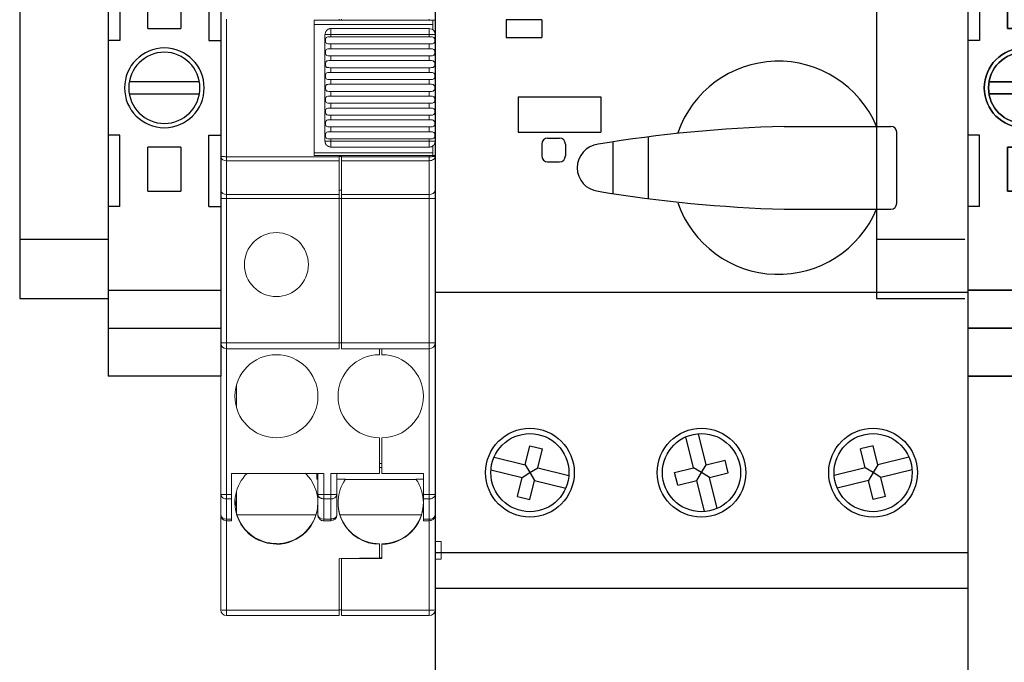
# Model space of a CAD drawing. Header units: inches. Extents: x 614 to 6314, y 704 to 4696.
# Tile 25 of 78: x 2101 to 2184, y 2470 to 2524. Entities that reach past the tile are written whole.
import ezdxf

# ---------------------------------------------------------------- set-up
doc = ezdxf.new("R2010")
doc.units = ezdxf.units.IN
doc.header["$MEASUREMENT"] = 0
doc.linetypes.add('DOT', pattern=[0.25, 0, -0.25])
for name, color, linetype in [('1', 7, 'Continuous'), ('LV_PANEL MOUNT', 7, 'Continuous'), ('OIL PUMP', 7, 'Continuous')]:
    doc.layers.add(name, color=color, linetype=linetype)

# ---------------------------------------------------------------- blocks, each defined once
blk = doc.blocks.new('TERMINAL BLOCK_PHOENIX ENS 35 N')
at = {"color": 7}
for p, q in [((0.374, 1.9134), (0, 1.9134)), ((0, 1.7543), (0.374, 1.7543)), ((0, 1.6285), (0.374, 1.6285)), ((0.0394, 1.3504), (0.0394, 1.1142)), ((0.3346, 1.3504), (0.3346, 1.1142)), ((0.1319, 1.2927), (0.1317, 1.2927)), ((0.1317, 1.2927), (0.1319, 1.2925)), ((0.1319, 1.2992), (0.1319, 1.2927)), ((0.1319, 1.2992), (0.2421, 1.2992)), ((0.1319, 1.2925), (0.1319, 1.1602)), ((0.2421, 1.2927), (0.2421, 1.2992)), ((0.2421, 1.2925), (0.2423, 1.2927)), ((0.2423, 1.2927), (0.2421, 1.2927)), ((0.2421, 1.1602), (0.2421, 1.2925)), ((0.1319, 1.1602), (0.1319, 1.1535)), ((0.1319, 1.1602), (0.1319, 1.1602)), ((0.2421, 1.1535), (0.1319, 1.1535)), ((0.2421, 1.1602), (0.2421, 1.1602)), ((0.2421, 1.1535), (0.2421, 1.1602)), ((0.0394, 0.563), (0.0394, 0.7992)), ((0.3346, 0.563), (0.3346, 0.7992)), ((0.1319, 0.7599), (0.1319, 0.7532)), ((0.1319, 0.7599), (0.2421, 0.7599)), ((0.1319, 0.7532), (0.1319, 0.6208)), ((0.1319, 0.7532), (0.1319, 0.7532)), ((0.2421, 0.7532), (0.2421, 0.7599)), ((0.2421, 0.6208), (0.2421, 0.7532)), ((0.2421, 0.7532), (0.2421, 0.7532)), ((0.1319, 0.6208), (0.1317, 0.6207)), ((0.1317, 0.6207), (0.1319, 0.6207)), ((0.1319, 0.6207), (0.1319, 0.6141)), ((0.2421, 0.6141), (0.1319, 0.6141)), ((0.2423, 0.6207), (0.2421, 0.6208)), ((0.2421, 0.6207), (0.2423, 0.6207)), ((0.2421, 0.6141), (0.2421, 0.6207)), ((0.374, 0.2849), (0, 0.2849)), ((0.374, 0.1591), (0, 0.1591)), ((0, 0), (0.374, 0))]:
    blk.add_line(p, q, dxfattribs=at)
at = {"layer": '1', "color": 7}
for p, q in [((0, 1.9134), (0, 0)), ((0.374, 1.9134), (0.374, 0)), ((0.0394, 1.3504), (0, 1.3504)), ((0.3346, 1.3504), (0.374, 1.3504)), ((0.0394, 1.1142), (0, 1.1142)), ((0.3346, 1.1142), (0.374, 1.1142)), ((0.0705, 0.9764), (0.3035, 0.9764)), ((0.3035, 0.937), (0.0705, 0.937)), ((0.0394, 0.7992), (0, 0.7992)), ((0.3346, 0.7992), (0.374, 0.7992)), ((0.0394, 0.563), (0, 0.563)), ((0.3346, 0.563), (0.374, 0.563))]:
    blk.add_line(p, q, dxfattribs=at)
for radius in [0.1323, 0.1181]:
    blk.add_circle((0.187, 0.9567), radius, dxfattribs=at)
at = {"layer": '1', "color": 7, "linetype": 'DOT'}
blk.add_point((0, 1.655), dxfattribs=at)
blk = doc.blocks.new('A$C2F1831AF')
for p, q in [((12602.231, 8703.762), (12602.231, 8595.455)), ((12602.231, 8703.762), (12602.231, 8595.455)), ((12647.151, 8703.762), (12647.151, 8595.455)), ((12608.221, 8655.348), (12608.221, 8653.851)), ((12611.215, 8655.348), (12608.221, 8655.348)), ((12611.215, 8655.348), (12611.215, 8653.851)), ((12608.221, 8653.851), (12611.215, 8653.851)), ((12609.219, 8648.86), (12616.207, 8648.86)), ((12609.219, 8648.86), (12609.219, 8645.865)), ((12616.207, 8648.86), (12616.207, 8645.865)), ((12631.679, 8646.364), (12640.663, 8646.364)), ((12609.219, 8645.865), (12616.207, 8645.865)), ((12611.715, 8645.366), (12612.713, 8645.366)), ((12620.199, 8645.473), (12620.199, 8640.268)), ((12641.162, 8639.876), (12641.162, 8645.865)), ((12611.215, 8644.867), (12611.215, 8643.868)), ((12613.212, 8644.867), (12613.212, 8643.868)), ((12617.205, 8645.05), (12617.205, 8640.69)), ((12611.715, 8643.369), (12612.713, 8643.369)), ((12631.679, 8639.376), (12640.663, 8639.376)), ((12602.231, 8632.389), (12647.151, 8632.389)), ((12625.092, 8617.831), (12624.444, 8620.451)), ((12624.027, 8617.567), (12623.378, 8620.187)), ((12609.816, 8617.831), (12610.212, 8619.43)), ((12610.212, 8619.43), (12611.278, 8619.166)), ((12610.882, 8617.567), (12611.278, 8619.166)), ((12639.171, 8619.43), (12638.105, 8619.166)), ((12638.501, 8617.567), (12638.105, 8619.166)), ((12639.567, 8617.831), (12639.171, 8619.43)), ((12607.196, 8618.479), (12609.816, 8617.831)), ((12625.092, 8617.831), (12626.691, 8618.227)), ((12626.955, 8617.161), (12626.691, 8618.227)), ((12642.187, 8618.479), (12639.567, 8617.831)), ((12606.932, 8617.414), (12609.552, 8616.765)), ((12609.552, 8616.765), (12610.217, 8617.166)), ((12609.816, 8617.831), (12610.217, 8617.166)), ((12610.217, 8617.166), (12610.882, 8617.567)), ((12610.217, 8617.166), (12610.618, 8616.501)), ((12610.882, 8617.567), (12613.502, 8616.919)), ((12622.428, 8617.171), (12624.027, 8617.567)), ((12622.692, 8616.105), (12622.428, 8617.171)), ((12624.691, 8617.166), (12624.027, 8617.567)), ((12624.29, 8616.501), (12624.691, 8617.166)), ((12624.691, 8617.166), (12625.092, 8617.831)), ((12625.356, 8616.765), (12624.691, 8617.166)), ((12625.356, 8616.765), (12626.955, 8617.161)), ((12638.501, 8617.567), (12635.881, 8616.919)), ((12639.166, 8617.166), (12638.501, 8617.567)), ((12639.166, 8617.166), (12638.765, 8616.501)), ((12639.567, 8617.831), (12639.166, 8617.166)), ((12639.83, 8616.765), (12639.166, 8617.166)), ((12642.45, 8617.414), (12639.83, 8616.765)), ((12609.157, 8615.166), (12609.552, 8616.765)), ((12610.222, 8614.902), (12610.618, 8616.501)), ((12610.618, 8616.501), (12613.238, 8615.853)), ((12622.692, 8616.105), (12624.29, 8616.501)), ((12624.939, 8613.881), (12624.29, 8616.501)), ((12626.005, 8614.145), (12625.356, 8616.765)), ((12638.765, 8616.501), (12636.145, 8615.853)), ((12639.16, 8614.902), (12638.765, 8616.501)), ((12640.226, 8615.166), (12639.83, 8616.765)), ((12609.157, 8615.166), (12610.222, 8614.902)), ((12640.226, 8615.166), (12639.16, 8614.902)), ((12602.231, 8610.428), (12647.151, 8610.428)), ((12602.231, 8607.433), (12647.151, 8607.433))]:
    blk.add_line(p, q)
for centre, radius in [((12610.217, 8617.166), 3.743), ((12610.217, 8617.166), 3.294), ((12624.691, 8617.166), 3.743), ((12624.691, 8617.166), 3.294), ((12639.166, 8617.166), 3.743), ((12639.166, 8617.166), 3.294)]:
    blk.add_circle(centre, radius)
for centre, radius, start, end in [((12631.18, 8642.87), 8.984, 22.88538, 160.86018), ((12634.909, 8530.371), 116.038, 91.59507, 99.39781), ((12640.663, 8645.865), 0.499, 0, 90), ((12611.715, 8644.867), 0.499, 90, 180), ((12612.713, 8644.867), 0.499, 0, 90), ((12616.207, 8642.87), 1.996, 97.05708, 262.94292), ((12611.715, 8643.868), 0.499, 180, 270), ((12612.713, 8643.868), 0.499, 270, 0), ((12634.909, 8755.37), 116.038, 260.60219, 268.40493), ((12631.18, 8642.87), 8.984, 199.13982, 337.11462), ((12640.663, 8639.876), 0.499, 270, 0)]:
    blk.add_arc(centre, radius, start, end)

msp = doc.modelspace()

# ---------------------------------------------------------------- linework, layer by layer
at = {"layer": 'LV_PANEL MOUNT'}
for p, q in [((2100.736, 2535.355), (2100.736, 2500.355)), ((2100.736, 2505.355), (2108.19, 2505.355)), ((2100.736, 2500.355), (2108.19, 2500.355))]:
    msp.add_line(p, q, dxfattribs=at)
at = {"layer": 'LV_PANEL MOUNT', "color": 7, "linetype": 'Continuous', "lineweight": 15}
for p, q in [((2117.69, 2523.902), (2117.69, 2512.33)), ((2118.19, 2512.314), (2118.19, 2523.918)), ((2127.69, 2523.816), (2125.59, 2523.816)), ((2125.59, 2523.816), (2125.59, 2512.416)), ((2125.59, 2523.449), (2135.59, 2523.449)), ((2127.69, 2523.918), (2127.69, 2523.816)), ((2127.89, 2523.816), (2127.69, 2523.816)), ((2127.89, 2523.816), (2127.89, 2523.918)), ((2127.89, 2523.816), (2135.29, 2523.816)), ((2135.29, 2523.918), (2135.29, 2523.816)), ((2135.59, 2523.449), (2135.59, 2523.816)), ((2135.59, 2523.016), (2135.59, 2523.449)), ((2135.79, 2523.816), (2135.79, 2523.902)), ((2135.79, 2522.616), (2135.79, 2523.816)), ((2126.49, 2522.616), (2126.99, 2522.616)), ((2126.49, 2513.616), (2126.49, 2522.616)), ((2126.99, 2522.616), (2126.99, 2523.116)), ((2135.29, 2523.116), (2126.99, 2523.116)), ((2135.29, 2522.616), (2126.99, 2522.616)), ((2126.99, 2522.616), (2126.99, 2522.416)), ((2135.29, 2522.616), (2135.79, 2522.616)), ((2135.29, 2522.416), (2135.29, 2522.616)), ((2135.79, 2522.616), (2135.79, 2513.616)), ((2126.99, 2522.416), (2135.29, 2522.416)), ((2126.99, 2521.816), (2126.99, 2521.416)), ((2126.99, 2521.816), (2135.29, 2521.816)), ((2135.29, 2521.416), (2135.29, 2521.816)), ((2126.99, 2521.416), (2135.29, 2521.416)), ((2126.99, 2520.816), (2126.99, 2520.416)), ((2126.99, 2520.816), (2135.29, 2520.816)), ((2135.29, 2520.416), (2135.29, 2520.816)), ((2126.99, 2520.416), (2135.29, 2520.416)), ((2126.99, 2519.816), (2126.99, 2519.416)), ((2126.99, 2519.816), (2135.29, 2519.816)), ((2126.99, 2519.416), (2135.29, 2519.416)), ((2135.29, 2519.416), (2135.29, 2519.816)), ((2126.99, 2518.816), (2126.99, 2518.416)), ((2126.99, 2518.816), (2135.29, 2518.816)), ((2126.99, 2518.416), (2135.29, 2518.416)), ((2135.29, 2518.416), (2135.29, 2518.816)), ((2126.99, 2517.816), (2126.99, 2517.416)), ((2135.29, 2517.816), (2126.99, 2517.816)), ((2135.29, 2517.416), (2135.29, 2517.816)), ((2135.29, 2517.416), (2126.99, 2517.416)), ((2126.99, 2516.816), (2126.99, 2516.416)), ((2135.29, 2516.816), (2126.99, 2516.816)), ((2135.29, 2516.416), (2135.29, 2516.816)), ((2135.29, 2516.416), (2126.99, 2516.416)), ((2126.99, 2515.816), (2126.99, 2515.416)), ((2135.29, 2515.816), (2126.99, 2515.816)), ((2135.29, 2515.416), (2135.29, 2515.816)), ((2135.29, 2515.416), (2126.99, 2515.416)), ((2126.99, 2514.816), (2126.99, 2514.416)), ((2135.29, 2514.816), (2126.99, 2514.816)), ((2135.29, 2514.416), (2126.99, 2514.416)), ((2135.29, 2514.416), (2135.29, 2514.816)), ((2126.99, 2513.616), (2126.49, 2513.616)), ((2126.99, 2513.816), (2126.99, 2513.616)), ((2135.29, 2513.816), (2126.99, 2513.816)), ((2126.99, 2513.116), (2126.99, 2513.616)), ((2126.99, 2513.616), (2135.29, 2513.616)), ((2135.29, 2513.616), (2135.29, 2513.816)), ((2135.29, 2513.616), (2135.29, 2513.116)), ((2135.79, 2513.616), (2135.29, 2513.616)), ((2135.79, 2512.416), (2135.79, 2513.616)), ((2125.59, 2512.633), (2135.59, 2512.633)), ((2135.29, 2513.116), (2126.99, 2513.116)), ((2135.59, 2512.633), (2135.59, 2513.216)), ((2135.59, 2512.416), (2135.59, 2512.633)), ((2117.69, 2512.33), (2117.702, 2512.328)), ((2117.69, 2512.33), (2117.69, 2509.484)), ((2117.692, 2512.33), (2117.698, 2512.267)), ((2127.69, 2512.314), (2118.19, 2512.314)), ((2118.19, 2511.976), (2118.19, 2512.314)), ((2127.69, 2511.976), (2118.19, 2511.976)), ((2118.19, 2511.976), (2118.19, 2509.131)), ((2125.59, 2512.416), (2127.69, 2512.416)), ((2127.69, 2512.416), (2127.69, 2512.314)), ((2127.89, 2512.416), (2127.69, 2512.416)), ((2127.89, 2512.33), (2127.69, 2512.33)), ((2127.69, 2512.314), (2127.69, 2511.976)), ((2127.69, 2509.131), (2127.69, 2511.976)), ((2127.89, 2512.314), (2127.89, 2512.416)), ((2135.29, 2512.416), (2127.89, 2512.416)), ((2135.29, 2512.314), (2127.89, 2512.314)), ((2127.89, 2511.976), (2127.89, 2512.314)), ((2135.29, 2511.976), (2127.89, 2511.976)), ((2127.89, 2511.976), (2127.89, 2509.131)), ((2135.29, 2512.416), (2135.29, 2512.314)), ((2135.29, 2512.314), (2135.29, 2511.976)), ((2135.29, 2509.131), (2135.29, 2511.976)), ((2135.772, 2512.268), (2135.79, 2512.33)), ((2135.777, 2512.328), (2135.79, 2512.33)), ((2135.784, 2512.311), (2135.788, 2512.363)), ((2135.79, 2512.33), (2135.79, 2512.416)), ((2135.79, 2509.484), (2135.79, 2512.33)), ((2127.89, 2509.484), (2127.69, 2509.484)), ((2117.69, 2508.777), (2118.19, 2508.777)), ((2117.69, 2508.777), (2117.69, 2496.616)), ((2118.19, 2509.131), (2127.69, 2509.131)), ((2118.19, 2509.131), (2118.19, 2508.777)), ((2127.69, 2508.777), (2118.19, 2508.777)), ((2118.19, 2508.777), (2118.19, 2496.616)), ((2127.69, 2508.777), (2127.69, 2509.131)), ((2127.69, 2496.616), (2127.69, 2508.777)), ((2127.89, 2508.777), (2127.69, 2508.777)), ((2127.89, 2509.131), (2135.29, 2509.131)), ((2127.89, 2508.777), (2127.89, 2509.131)), ((2135.29, 2508.777), (2127.89, 2508.777)), ((2127.89, 2508.777), (2127.89, 2496.616)), ((2135.29, 2508.777), (2135.29, 2509.131)), ((2135.29, 2508.777), (2135.79, 2508.777)), ((2135.29, 2496.616), (2135.29, 2508.777)), ((2135.79, 2496.616), (2135.79, 2508.777)), ((2117.69, 2496.616), (2117.69, 2483.823)), ((2118.19, 2496.116), (2118.19, 2496.616)), ((2118.19, 2496.616), (2127.69, 2496.616)), ((2118.19, 2496.116), (2127.69, 2496.116)), ((2118.19, 2496.116), (2118.19, 2483.823)), ((2127.69, 2496.616), (2127.69, 2496.116)), ((2127.89, 2496.616), (2127.69, 2496.616)), ((2127.89, 2496.616), (2135.29, 2496.616)), ((2127.89, 2496.116), (2127.89, 2496.616)), ((2127.89, 2496.116), (2135.29, 2496.116)), ((2131.09, 2496.116), (2131.09, 2495.616)), ((2131.29, 2496.116), (2131.29, 2495.616)), ((2135.79, 2496.616), (2135.29, 2496.616)), ((2135.29, 2483.828), (2135.29, 2496.116)), ((2135.79, 2483.828), (2135.79, 2496.616)), ((2119.03, 2493.096), (2119.03, 2491.136)), ((2131.09, 2488.616), (2131.09, 2485.616)), ((2131.29, 2485.616), (2131.29, 2488.616)), ((2131.29, 2486.434), (2131.09, 2486.434)), ((2131.09, 2486.116), (2131.29, 2486.116)), ((2126.39, 2485.616), (2118.59, 2485.616)), ((2118.59, 2485.616), (2118.59, 2483.823)), ((2125.79, 2485.616), (2125.79, 2485.114)), ((2125.79, 2485.114), (2125.89, 2485.114)), ((2125.89, 2483.823), (2125.89, 2485.616)), ((2126.39, 2483.823), (2126.39, 2485.616)), ((2131.09, 2485.616), (2126.99, 2485.616)), ((2126.99, 2485.616), (2126.99, 2483.823)), ((2127.49, 2485.616), (2127.49, 2483.823)), ((2128.214, 2485.114), (2127.49, 2485.114)), ((2128.194, 2485.086), (2134.207, 2485.086)), ((2134.79, 2485.616), (2131.29, 2485.616)), ((2134.165, 2485.114), (2134.79, 2485.114)), ((2134.79, 2483.828), (2134.79, 2485.616)), ((2117.69, 2483.823), (2117.697, 2483.764)), ((2117.691, 2483.823), (2117.69, 2483.823)), ((2117.69, 2483.823), (2117.69, 2482.116)), ((2118.19, 2483.823), (2117.691, 2483.823)), ((2117.694, 2483.823), (2117.698, 2483.76)), ((2118.19, 2483.47), (2118.19, 2483.823)), ((2118.59, 2483.823), (2118.19, 2483.823)), ((2118.59, 2483.47), (2118.19, 2483.47)), ((2118.19, 2483.47), (2118.19, 2481.763)), ((2118.59, 2483.823), (2118.59, 2483.47)), ((2118.59, 2481.763), (2118.59, 2483.47)), ((2119.03, 2482.212), (2119.03, 2484.12)), ((2126.39, 2483.823), (2125.89, 2483.823)), ((2125.89, 2482.116), (2125.89, 2483.823)), ((2125.898, 2483.823), (2125.909, 2483.728)), ((2126.39, 2483.47), (2126.39, 2483.823)), ((2126.99, 2483.823), (2126.39, 2483.823)), ((2126.99, 2483.47), (2126.39, 2483.47)), ((2126.39, 2483.47), (2126.39, 2481.763)), ((2126.99, 2483.823), (2126.99, 2483.47)), ((2126.99, 2481.763), (2126.99, 2483.47)), ((2127.482, 2483.76), (2127.486, 2483.823)), ((2127.49, 2483.823), (2127.49, 2482.116)), ((2135.29, 2483.828), (2134.79, 2483.828)), ((2134.79, 2483.469), (2135.29, 2483.469)), ((2134.79, 2481.757), (2134.79, 2483.469)), ((2135.29, 2483.828), (2135.29, 2483.469)), ((2135.29, 2481.757), (2135.29, 2483.469)), ((2135.77, 2483.729), (2135.782, 2483.828)), ((2135.79, 2483.828), (2135.782, 2483.828)), ((2135.79, 2482.116), (2135.79, 2483.828)), ((2117.69, 2482.116), (2117.69, 2474.116)), ((2118.19, 2481.763), (2118.59, 2481.763)), ((2118.19, 2481.616), (2118.19, 2481.763)), ((2118.59, 2481.763), (2118.59, 2481.616)), ((2125.726, 2482.116), (2119.059, 2482.116)), ((2126.39, 2481.763), (2126.99, 2481.763)), ((2126.39, 2481.616), (2126.39, 2481.763)), ((2126.99, 2481.763), (2126.99, 2481.616)), ((2134.626, 2482.116), (2127.753, 2482.116)), ((2135.29, 2481.757), (2134.79, 2481.757)), ((2135.29, 2481.757), (2135.29, 2481.616)), ((2135.79, 2482.116), (2135.781, 2482.051)), ((2135.79, 2474.116), (2135.79, 2482.116)), ((2118.19, 2481.616), (2118.59, 2481.616)), ((2118.19, 2481.616), (2118.19, 2474.073)), ((2126.99, 2481.616), (2126.39, 2481.616)), ((2135.29, 2481.616), (2134.79, 2481.616)), ((2135.29, 2474.073), (2135.29, 2481.616)), ((2122.39, 2479.701), (2122.39, 2479.657)), ((2122.39, 2479.657), (2122.39, 2479.64)), ((2131.09, 2479.683), (2131.09, 2479.64)), ((2131.09, 2479.64), (2131.09, 2478.478)), ((2131.29, 2479.683), (2131.29, 2479.64)), ((2131.29, 2478.444), (2131.29, 2479.64)), ((2136.29, 2479.866), (2135.79, 2479.866)), ((2136.29, 2479.866), (2136.29, 2478.366)), ((2127.69, 2478.449), (2131.09, 2478.478)), ((2127.69, 2474.073), (2127.69, 2478.449)), ((2127.89, 2478.444), (2127.89, 2478.45)), ((2127.89, 2478.444), (2127.89, 2474.073)), ((2131.29, 2478.444), (2127.89, 2478.444)), ((2131.09, 2478.488), (2131.29, 2478.488)), ((2135.79, 2478.366), (2136.29, 2478.366)), ((2127.69, 2474.073), (2118.19, 2474.073)), ((2118.19, 2474.073), (2118.19, 2473.616)), ((2127.69, 2473.616), (2118.19, 2473.616)), ((2127.89, 2474.116), (2127.69, 2474.116)), ((2127.69, 2474.073), (2127.69, 2473.616)), ((2127.89, 2474.073), (2135.29, 2474.073)), ((2127.89, 2473.616), (2127.89, 2474.073)), ((2135.29, 2473.616), (2127.89, 2473.616)), ((2135.29, 2474.073), (2135.29, 2473.616))]:
    msp.add_line(p, q, dxfattribs=at)
at = {"layer": 'LV_PANEL MOUNT', "color": 7, "linetype": 'Continuous', "lineweight": 15, "flags": 128}
for points in [[(2135.782, 2483.828), (2135.78, 2483.828), (2135.752, 2483.828), (2135.705, 2483.828), (2135.643, 2483.828), (2135.567, 2483.828), (2135.481, 2483.828), (2135.387, 2483.828), (2135.29, 2483.828)], [(2135.77, 2483.728), (2135.78, 2483.758), (2135.79, 2483.828)], [(2135.29, 2481.616), (2135.387, 2481.626), (2135.478, 2481.653)]]:
    msp.add_lwpolyline(points, dxfattribs=at)
at = {"layer": 'LV_PANEL MOUNT', "color": 7, "linetype": 'Continuous', "lineweight": 15}
for centre, radius in [((2122.39, 2503.216), 2.7), ((2122.39, 2492.116), 3.5)]:
    msp.add_circle(centre, radius, dxfattribs=at)
for centre, radius, start, end in [((2135.29, 2522.616), 0.5, 360, 90), ((2118.127, 2512.418), 0.446, 191.42175, 278.04947), ((2118.127, 2509.573), 0.446, 191.42175, 278.04947), ((2135.352, 2509.573), 0.446, 261.95053, 348.57825), ((2118.19, 2496.616), 0.5, 180, 270), ((2135.29, 2496.616), 0.5, 270, 0), ((2131.09, 2492.116), 3.5, 90, 270), ((2131.29, 2492.116), 3.5, 270, 90), ((2122.377, 2483.142), 3.486, 134.7893, 270.20038), ((2122.409, 2483.125), 3.481, 0.0251, 45.70182), ((2131.077, 2483.126), 3.486, 145.22385, 270.20096), ((2118.134, 2483.937), 0.471, 201.52684, 276.73921), ((2122.364, 2483.736), 3.475, 184.89458, 196.31992), ((2122.364, 2483.841), 3.475, 185.76073, 196.31987), ((2127.052, 2483.912), 0.446, 261.95053, 348.57825), ((2135.338, 2483.954), 0.487, 264.28577, 332.45084), ((2122.364, 2483.248), 3.474, 180.00098, 196.3205), ((2122.396, 2483.133), 3.493, 269.89099, 359.89057), ((2131.296, 2483.133), 3.493, 269.89099, 359.89057), ((2118.127, 2482.205), 0.446, 191.42175, 278.04947), ((2118.19, 2482.116), 0.5, 180, 270), ((2122.386, 2483.199), 3.499, 198.03182, 270.06552), ((2122.394, 2483.182), 3.499, 269.93382, 342.26809), ((2126.327, 2482.205), 0.446, 191.42175, 278.04947), ((2126.99, 2482.116), 0.5, 270, 0), ((2131.086, 2483.182), 3.499, 197.73191, 270.06618), ((2131.294, 2483.182), 3.499, 269.93382, 342.26809), ((2135.342, 2482.227), 0.473, 263.57829, 338.17624), ((2118.066, 2475.539), 1.472, 255.20406, 274.83381), ((2118.19, 2474.116), 0.5, 180, 270), ((2135.414, 2475.539), 1.472, 265.16619, 284.79594), ((2135.29, 2474.116), 0.5, 270, 0)]:
    msp.add_arc(centre, radius, start, end, dxfattribs=at)
for centre, major_axis, start_param, end_param in [((2122.39, 2483.178), (0, 3.513), 4.405386, 4.712389), ((2131.09, 2483.178), (0, -3.513), 4.712389, 5.019392), ((2131.29, 2483.178), (0, 3.513), 4.405386, 4.712389), ((2122.39, 2483.195), (0, -3.513), 4.996183, 5.024621)]:
    msp.add_ellipse(centre, major_axis=major_axis, ratio=0.996195, start_param=start_param, end_param=end_param, dxfattribs=at)
for points, knots in [([(2135.29, 2523.816), (2135.421, 2523.816), (2135.552, 2523.816), (2135.735, 2523.816), (2135.79, 2523.816), (2135.79, 2523.816)], [0, 0, 0, 0, 0.5, 0.5, 1, 1, 1, 1]), ([(2126.996, 2523.116), (2126.965, 2523.115), (2126.903, 2523.112), (2126.813, 2523.086), (2126.727, 2523.043), (2126.649, 2522.98), (2126.584, 2522.901), (2126.537, 2522.809), (2126.506, 2522.713), (2126.5, 2522.648), (2126.498, 2522.616)], [0, 0, 0, 0, 0.115088, 0.235152, 0.360136, 0.489152, 0.620396, 0.751273, 0.878774, 1, 1, 1, 1]), ([(2135.29, 2523.116), (2135.29, 2523.115), (2135.29, 2523.114), (2135.29, 2523.102), (2135.289, 2523.078), (2135.289, 2523.036), (2135.29, 2522.97), (2135.29, 2522.891), (2135.29, 2522.801), (2135.29, 2522.71), (2135.29, 2522.647), (2135.29, 2522.616)], [0, 0, 0, 0, 0.079406, 0.15967, 0.240166, 0.374376, 0.500104, 0.638592, 0.760036, 0.883047, 1, 1, 1, 1]), ([(2126.99, 2522.416), (2126.928, 2522.416), (2126.866, 2522.417), (2126.752, 2522.412), (2126.699, 2522.406), (2126.612, 2522.369), (2126.579, 2522.336), (2126.539, 2522.24), (2126.531, 2522.179), (2126.531, 2522.055), (2126.539, 2521.994), (2126.578, 2521.897), (2126.611, 2521.864), (2126.698, 2521.826), (2126.752, 2521.821), (2126.866, 2521.816), (2126.928, 2521.816), (2126.99, 2521.816)], [0, 0, 0, 0, 0.125, 0.125, 0.25, 0.25, 0.375, 0.375, 0.5, 0.5, 0.625, 0.625, 0.75, 0.75, 0.875, 0.875, 1, 1, 1, 1]), ([(2135.29, 2521.816), (2135.352, 2521.816), (2135.413, 2521.816), (2135.527, 2521.821), (2135.58, 2521.826), (2135.667, 2521.863), (2135.7, 2521.896), (2135.74, 2521.992), (2135.748, 2522.054), (2135.748, 2522.177), (2135.74, 2522.239), (2135.701, 2522.335), (2135.668, 2522.368), (2135.581, 2522.406), (2135.527, 2522.412), (2135.413, 2522.417), (2135.352, 2522.416), (2135.29, 2522.416)], [0, 0, 0, 0, 0.125, 0.125, 0.25, 0.25, 0.375, 0.375, 0.5, 0.5, 0.625, 0.625, 0.75, 0.75, 0.875, 0.875, 1, 1, 1, 1]), ([(2126.99, 2521.416), (2126.928, 2521.416), (2126.866, 2521.417), (2126.752, 2521.412), (2126.699, 2521.406), (2126.612, 2521.369), (2126.579, 2521.336), (2126.539, 2521.24), (2126.531, 2521.179), (2126.531, 2521.055), (2126.539, 2520.994), (2126.578, 2520.897), (2126.611, 2520.864), (2126.698, 2520.826), (2126.752, 2520.821), (2126.866, 2520.816), (2126.928, 2520.816), (2126.99, 2520.816)], [0, 0, 0, 0, 0.125, 0.125, 0.25, 0.25, 0.375, 0.375, 0.5, 0.5, 0.625, 0.625, 0.75, 0.75, 0.875, 0.875, 1, 1, 1, 1]), ([(2135.29, 2520.816), (2135.352, 2520.816), (2135.413, 2520.816), (2135.527, 2520.821), (2135.58, 2520.826), (2135.667, 2520.863), (2135.7, 2520.896), (2135.74, 2520.992), (2135.748, 2521.054), (2135.748, 2521.177), (2135.74, 2521.239), (2135.701, 2521.335), (2135.668, 2521.368), (2135.581, 2521.406), (2135.527, 2521.412), (2135.413, 2521.417), (2135.352, 2521.416), (2135.29, 2521.416)], [0, 0, 0, 0, 0.125, 0.125, 0.25, 0.25, 0.375, 0.375, 0.5, 0.5, 0.625, 0.625, 0.75, 0.75, 0.875, 0.875, 1, 1, 1, 1]), ([(2126.99, 2520.416), (2126.928, 2520.416), (2126.866, 2520.417), (2126.752, 2520.412), (2126.699, 2520.406), (2126.612, 2520.369), (2126.579, 2520.336), (2126.539, 2520.24), (2126.531, 2520.179), (2126.531, 2520.055), (2126.539, 2519.994), (2126.578, 2519.897), (2126.611, 2519.864), (2126.698, 2519.826), (2126.752, 2519.821), (2126.866, 2519.816), (2126.928, 2519.816), (2126.99, 2519.816)], [0, 0, 0, 0, 0.125, 0.125, 0.25, 0.25, 0.375, 0.375, 0.5, 0.5, 0.625, 0.625, 0.75, 0.75, 0.875, 0.875, 1, 1, 1, 1]), ([(2135.29, 2519.816), (2135.352, 2519.816), (2135.413, 2519.816), (2135.527, 2519.821), (2135.58, 2519.826), (2135.667, 2519.863), (2135.7, 2519.896), (2135.74, 2519.992), (2135.748, 2520.054), (2135.748, 2520.177), (2135.74, 2520.239), (2135.701, 2520.335), (2135.668, 2520.368), (2135.581, 2520.406), (2135.527, 2520.412), (2135.413, 2520.417), (2135.352, 2520.416), (2135.29, 2520.416)], [0, 0, 0, 0, 0.125, 0.125, 0.25, 0.25, 0.375, 0.375, 0.5, 0.5, 0.625, 0.625, 0.75, 0.75, 0.875, 0.875, 1, 1, 1, 1]), ([(2126.99, 2519.416), (2126.928, 2519.416), (2126.866, 2519.417), (2126.752, 2519.412), (2126.699, 2519.406), (2126.612, 2519.369), (2126.579, 2519.336), (2126.539, 2519.24), (2126.531, 2519.179), (2126.531, 2519.055), (2126.539, 2518.994), (2126.578, 2518.897), (2126.611, 2518.864), (2126.698, 2518.826), (2126.752, 2518.821), (2126.866, 2518.816), (2126.928, 2518.816), (2126.99, 2518.816)], [0, 0, 0, 0, 0.125, 0.125, 0.25, 0.25, 0.375, 0.375, 0.5, 0.5, 0.625, 0.625, 0.75, 0.75, 0.875, 0.875, 1, 1, 1, 1]), ([(2135.29, 2518.816), (2135.352, 2518.816), (2135.413, 2518.816), (2135.527, 2518.821), (2135.58, 2518.826), (2135.667, 2518.863), (2135.7, 2518.896), (2135.74, 2518.992), (2135.748, 2519.054), (2135.748, 2519.177), (2135.74, 2519.239), (2135.701, 2519.335), (2135.668, 2519.368), (2135.581, 2519.406), (2135.527, 2519.412), (2135.413, 2519.417), (2135.352, 2519.416), (2135.29, 2519.416)], [0, 0, 0, 0, 0.125, 0.125, 0.25, 0.25, 0.375, 0.375, 0.5, 0.5, 0.625, 0.625, 0.75, 0.75, 0.875, 0.875, 1, 1, 1, 1]), ([(2126.99, 2518.416), (2126.928, 2518.416), (2126.866, 2518.417), (2126.752, 2518.412), (2126.699, 2518.406), (2126.612, 2518.369), (2126.579, 2518.336), (2126.539, 2518.24), (2126.531, 2518.179), (2126.531, 2518.055), (2126.539, 2517.994), (2126.578, 2517.897), (2126.611, 2517.864), (2126.698, 2517.826), (2126.752, 2517.821), (2126.866, 2517.816), (2126.928, 2517.816), (2126.99, 2517.816)], [0, 0, 0, 0, 0.125, 0.125, 0.25, 0.25, 0.375, 0.375, 0.5, 0.5, 0.625, 0.625, 0.75, 0.75, 0.875, 0.875, 1, 1, 1, 1]), ([(2135.29, 2517.816), (2135.352, 2517.816), (2135.413, 2517.816), (2135.527, 2517.821), (2135.58, 2517.826), (2135.667, 2517.863), (2135.7, 2517.896), (2135.74, 2517.992), (2135.748, 2518.054), (2135.748, 2518.177), (2135.74, 2518.239), (2135.701, 2518.335), (2135.668, 2518.368), (2135.581, 2518.406), (2135.527, 2518.412), (2135.413, 2518.417), (2135.352, 2518.416), (2135.29, 2518.416)], [0, 0, 0, 0, 0.125, 0.125, 0.25, 0.25, 0.375, 0.375, 0.5, 0.5, 0.625, 0.625, 0.75, 0.75, 0.875, 0.875, 1, 1, 1, 1]), ([(2126.99, 2517.416), (2126.928, 2517.416), (2126.866, 2517.417), (2126.752, 2517.412), (2126.699, 2517.406), (2126.612, 2517.369), (2126.579, 2517.336), (2126.539, 2517.24), (2126.531, 2517.179), (2126.531, 2517.055), (2126.539, 2516.994), (2126.578, 2516.897), (2126.611, 2516.864), (2126.698, 2516.826), (2126.752, 2516.821), (2126.866, 2516.816), (2126.928, 2516.816), (2126.99, 2516.816)], [0, 0, 0, 0, 0.125, 0.125, 0.25, 0.25, 0.375, 0.375, 0.5, 0.5, 0.625, 0.625, 0.75, 0.75, 0.875, 0.875, 1, 1, 1, 1]), ([(2135.29, 2516.816), (2135.352, 2516.816), (2135.413, 2516.816), (2135.527, 2516.821), (2135.58, 2516.826), (2135.667, 2516.863), (2135.7, 2516.896), (2135.74, 2516.992), (2135.748, 2517.054), (2135.748, 2517.177), (2135.74, 2517.239), (2135.701, 2517.335), (2135.668, 2517.368), (2135.581, 2517.406), (2135.527, 2517.412), (2135.413, 2517.417), (2135.352, 2517.416), (2135.29, 2517.416)], [0, 0, 0, 0, 0.125, 0.125, 0.25, 0.25, 0.375, 0.375, 0.5, 0.5, 0.625, 0.625, 0.75, 0.75, 0.875, 0.875, 1, 1, 1, 1]), ([(2126.99, 2516.416), (2126.928, 2516.416), (2126.866, 2516.417), (2126.752, 2516.412), (2126.699, 2516.406), (2126.612, 2516.369), (2126.579, 2516.336), (2126.539, 2516.24), (2126.531, 2516.179), (2126.531, 2516.055), (2126.539, 2515.994), (2126.578, 2515.897), (2126.611, 2515.864), (2126.698, 2515.826), (2126.752, 2515.821), (2126.866, 2515.816), (2126.928, 2515.816), (2126.99, 2515.816)], [0, 0, 0, 0, 0.125, 0.125, 0.25, 0.25, 0.375, 0.375, 0.5, 0.5, 0.625, 0.625, 0.75, 0.75, 0.875, 0.875, 1, 1, 1, 1]), ([(2135.29, 2515.816), (2135.352, 2515.816), (2135.413, 2515.816), (2135.527, 2515.821), (2135.58, 2515.826), (2135.667, 2515.863), (2135.7, 2515.896), (2135.74, 2515.992), (2135.748, 2516.054), (2135.748, 2516.177), (2135.74, 2516.239), (2135.701, 2516.335), (2135.668, 2516.368), (2135.581, 2516.406), (2135.527, 2516.412), (2135.413, 2516.417), (2135.352, 2516.416), (2135.29, 2516.416)], [0, 0, 0, 0, 0.125, 0.125, 0.25, 0.25, 0.375, 0.375, 0.5, 0.5, 0.625, 0.625, 0.75, 0.75, 0.875, 0.875, 1, 1, 1, 1]), ([(2126.99, 2515.416), (2126.928, 2515.416), (2126.866, 2515.417), (2126.752, 2515.412), (2126.699, 2515.406), (2126.612, 2515.369), (2126.579, 2515.336), (2126.539, 2515.24), (2126.531, 2515.179), (2126.531, 2515.055), (2126.539, 2514.994), (2126.578, 2514.897), (2126.611, 2514.864), (2126.698, 2514.826), (2126.752, 2514.821), (2126.866, 2514.816), (2126.928, 2514.816), (2126.99, 2514.816)], [0, 0, 0, 0, 0.125, 0.125, 0.25, 0.25, 0.375, 0.375, 0.5, 0.5, 0.625, 0.625, 0.75, 0.75, 0.875, 0.875, 1, 1, 1, 1]), ([(2135.29, 2514.816), (2135.352, 2514.816), (2135.413, 2514.816), (2135.527, 2514.821), (2135.58, 2514.826), (2135.667, 2514.863), (2135.7, 2514.896), (2135.74, 2514.992), (2135.748, 2515.054), (2135.748, 2515.177), (2135.74, 2515.239), (2135.701, 2515.335), (2135.668, 2515.368), (2135.581, 2515.406), (2135.527, 2515.412), (2135.413, 2515.417), (2135.352, 2515.416), (2135.29, 2515.416)], [0, 0, 0, 0, 0.125, 0.125, 0.25, 0.25, 0.375, 0.375, 0.5, 0.5, 0.625, 0.625, 0.75, 0.75, 0.875, 0.875, 1, 1, 1, 1]), ([(2126.99, 2514.416), (2126.928, 2514.416), (2126.866, 2514.417), (2126.752, 2514.412), (2126.699, 2514.406), (2126.612, 2514.369), (2126.579, 2514.336), (2126.539, 2514.24), (2126.531, 2514.179), (2126.531, 2514.055), (2126.539, 2513.994), (2126.578, 2513.897), (2126.611, 2513.864), (2126.698, 2513.826), (2126.752, 2513.821), (2126.866, 2513.816), (2126.928, 2513.816), (2126.99, 2513.816)], [0, 0, 0, 0, 0.125, 0.125, 0.25, 0.25, 0.375, 0.375, 0.5, 0.5, 0.625, 0.625, 0.75, 0.75, 0.875, 0.875, 1, 1, 1, 1]), ([(2135.29, 2513.816), (2135.352, 2513.816), (2135.413, 2513.816), (2135.527, 2513.821), (2135.58, 2513.826), (2135.667, 2513.863), (2135.7, 2513.896), (2135.74, 2513.992), (2135.748, 2514.054), (2135.748, 2514.177), (2135.74, 2514.239), (2135.701, 2514.335), (2135.668, 2514.368), (2135.581, 2514.406), (2135.527, 2514.412), (2135.413, 2514.417), (2135.352, 2514.416), (2135.29, 2514.416)], [0, 0, 0, 0, 0.125, 0.125, 0.25, 0.25, 0.375, 0.375, 0.5, 0.5, 0.625, 0.625, 0.75, 0.75, 0.875, 0.875, 1, 1, 1, 1]), ([(2126.49, 2513.622), (2126.491, 2513.592), (2126.493, 2513.53), (2126.52, 2513.439), (2126.563, 2513.353), (2126.626, 2513.276), (2126.705, 2513.211), (2126.796, 2513.163), (2126.893, 2513.132), (2126.958, 2513.127), (2126.99, 2513.124)], [0, 0, 0, 0, 0.115088, 0.235152, 0.360136, 0.489152, 0.620396, 0.751273, 0.878774, 1, 1, 1, 1]), ([(2135.284, 2513.116), (2135.314, 2513.117), (2135.376, 2513.12), (2135.466, 2513.146), (2135.553, 2513.19), (2135.63, 2513.253), (2135.695, 2513.332), (2135.743, 2513.423), (2135.773, 2513.52), (2135.779, 2513.585), (2135.782, 2513.616)], [0, 0, 0, 0, 0.115088, 0.235152, 0.360136, 0.489152, 0.620396, 0.751273, 0.878774, 1, 1, 1, 1]), ([(2117.702, 2512.328), (2117.708, 2512.327), (2117.722, 2512.323), (2117.823, 2512.319), (2117.951, 2512.316), (2118.075, 2512.314), (2118.15, 2512.314), (2118.19, 2512.314)], [0, 0, 0, 0, 0.180957, 0.453388, 0.686252, 0.833132, 1, 1, 1, 1]), ([(2135.79, 2512.416), (2135.79, 2512.416), (2135.736, 2512.416), (2135.551, 2512.416), (2135.422, 2512.416), (2135.29, 2512.416)], [0, 0, 0, 0, 0.5, 0.5, 1, 1, 1, 1]), ([(2135.29, 2512.314), (2135.352, 2512.314), (2135.449, 2512.314), (2135.566, 2512.316), (2135.646, 2512.319), (2135.71, 2512.321), (2135.764, 2512.324), (2135.773, 2512.327), (2135.777, 2512.328)], [0, 0, 0, 0, 0.261017, 0.401527, 0.545019, 0.688511, 0.829021, 1, 1, 1, 1]), ([(2135.29, 2511.976), (2135.355, 2511.982), (2135.486, 2511.992), (2135.65, 2512.074), (2135.753, 2512.172), (2135.767, 2512.243), (2135.772, 2512.268)], [0, 0, 0, 0, 0.282587, 0.565173, 0.84776, 1, 1, 1, 1]), ([(2117.69, 2508.777), (2117.69, 2508.905), (2117.69, 2509.037), (2117.69, 2509.283), (2117.69, 2509.394), (2117.69, 2509.484)], [0, 0, 0, 0, 0.5, 0.5, 1, 1, 1, 1]), ([(2135.79, 2509.484), (2135.79, 2509.394), (2135.79, 2509.283), (2135.79, 2509.037), (2135.79, 2508.905), (2135.79, 2508.777)], [0, 0, 0, 0, 0.5, 0.5, 1, 1, 1, 1]), ([(2118.19, 2496.616), (2118.169, 2496.616), (2118.127, 2496.616), (2118.065, 2496.615), (2117.992, 2496.616), (2117.912, 2496.617), (2117.831, 2496.616), (2117.767, 2496.616), (2117.722, 2496.616), (2117.695, 2496.616), (2117.691, 2496.616), (2117.69, 2496.616)], [0, 0, 0, 0, 0.0794063, 0.1596703, 0.240166, 0.3743759, 0.5001044, 0.6385922, 0.7600359, 0.8830469, 1, 1, 1, 1]), ([(2135.29, 2496.616), (2135.29, 2496.595), (2135.29, 2496.554), (2135.29, 2496.492), (2135.289, 2496.418), (2135.289, 2496.339), (2135.29, 2496.258), (2135.29, 2496.194), (2135.29, 2496.148), (2135.29, 2496.121), (2135.29, 2496.118), (2135.29, 2496.116)], [0, 0, 0, 0, 0.079406, 0.15967, 0.240166, 0.374376, 0.500104, 0.638592, 0.760036, 0.883047, 1, 1, 1, 1]), ([(2134.165, 2485.114), (2134.367, 2484.824), (2134.524, 2484.504), (2134.735, 2483.831), (2134.79, 2483.479), (2134.79, 2483.126)], [0, 0, 0, 0, 0.5, 0.5, 1, 1, 1, 1]), ([(2125.89, 2483.823), (2125.89, 2483.81), (2125.891, 2483.783), (2125.903, 2483.739), (2125.925, 2483.689), (2125.966, 2483.631), (2126.03, 2483.574), (2126.113, 2483.525), (2126.203, 2483.493), (2126.296, 2483.474), (2126.359, 2483.471), (2126.39, 2483.47)], [0, 0, 0, 0, 0.069503, 0.149321, 0.240162, 0.353755, 0.500083, 0.63038, 0.760029, 0.883926, 1, 1, 1, 1]), ([(2127.49, 2483.823), (2127.489, 2483.823), (2127.488, 2483.823), (2127.477, 2483.823), (2127.454, 2483.823), (2127.413, 2483.823), (2127.349, 2483.823), (2127.266, 2483.824), (2127.176, 2483.823), (2127.083, 2483.823), (2127.02, 2483.823), (2126.99, 2483.823)], [0, 0, 0, 0, 0.069503, 0.149321, 0.240162, 0.353755, 0.500083, 0.63038, 0.760029, 0.883926, 1, 1, 1, 1]), ([(2134.79, 2483.828), (2134.79, 2483.806), (2134.79, 2483.761), (2134.79, 2483.696), (2134.79, 2483.622), (2134.79, 2483.543), (2134.79, 2483.494), (2134.79, 2483.469)], [0, 0, 0, 0, 0.167225, 0.332974, 0.500199, 0.748651, 1, 1, 1, 1]), ([(2125.89, 2482.116), (2125.89, 2482.098), (2125.891, 2482.059), (2125.903, 2481.997), (2125.925, 2481.926), (2125.966, 2481.843), (2126.03, 2481.763), (2126.113, 2481.695), (2126.203, 2481.649), (2126.296, 2481.621), (2126.359, 2481.618), (2126.39, 2481.616)], [0, 0, 0, 0, 0.0695026, 0.1493212, 0.2401618, 0.3537546, 0.5000832, 0.6303798, 0.7600288, 0.8839263, 1, 1, 1, 1]), ([(2127.49, 2482.116), (2127.489, 2482.103), (2127.488, 2482.076), (2127.477, 2482.032), (2127.454, 2481.982), (2127.413, 2481.923), (2127.349, 2481.866), (2127.266, 2481.819), (2127.176, 2481.786), (2127.083, 2481.766), (2127.02, 2481.764), (2126.99, 2481.763)], [0, 0, 0, 0, 0.0695026, 0.1493212, 0.2401618, 0.3537546, 0.5000832, 0.6303798, 0.7600288, 0.8839263, 1, 1, 1, 1]), ([(2134.79, 2481.757), (2134.79, 2481.743), (2134.79, 2481.714), (2134.79, 2481.679), (2134.79, 2481.647), (2134.79, 2481.621), (2134.79, 2481.618), (2134.79, 2481.616)], [0, 0, 0, 0, 0.167182, 0.333002, 0.500184, 0.748645, 1, 1, 1, 1]), ([(2135.477, 2481.657), (2135.523, 2481.678), (2135.625, 2481.727), (2135.714, 2481.845), (2135.764, 2481.96), (2135.776, 2482.022), (2135.782, 2482.052)], [0, 0, 0, 0, 0.287244, 0.644308, 0.824449, 1, 1, 1, 1])]:
    msp.add_open_spline(points, degree=3, knots=knots, dxfattribs=at)
at = {"layer": 'OIL PUMP'}
for p, q in [((2173.01, 2535.355), (2173.01, 2500.355)), ((2173.01, 2505.355), (2180.463, 2505.355)), ((2173.01, 2500.355), (2180.463, 2500.355))]:
    msp.add_line(p, q, dxfattribs=at)

# ---------------------------------------------------------------- block references
at = {"layer": 'LV_PANEL MOUNT'}
msp.add_blockref('A$C2F1831AF', (-10466.442, -6131.492), dxfattribs=at)
at = {"layer": 'LV_PANEL MOUNT', "extrusion": (0, 0, -1), "xscale": 25.40000000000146, "yscale": 25.40000000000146, "zscale": -25.4}
for p in [(-2117.69, 2493.816), (-2190.209, 2493.816)]:
    msp.add_blockref('TERMINAL BLOCK_PHOENIX ENS 35 N', p, dxfattribs=at)
at = {"layer": 'OIL PUMP', "extrusion": (0, 0, -1), "xscale": -25.40000000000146, "yscale": 25.40000000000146, "zscale": -25.40000000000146}
msp.add_blockref('TERMINAL BLOCK_PHOENIX ENS 35 N', (-2180.709, 2493.816), dxfattribs=at)

doc.saveas('drawing.dxf')
